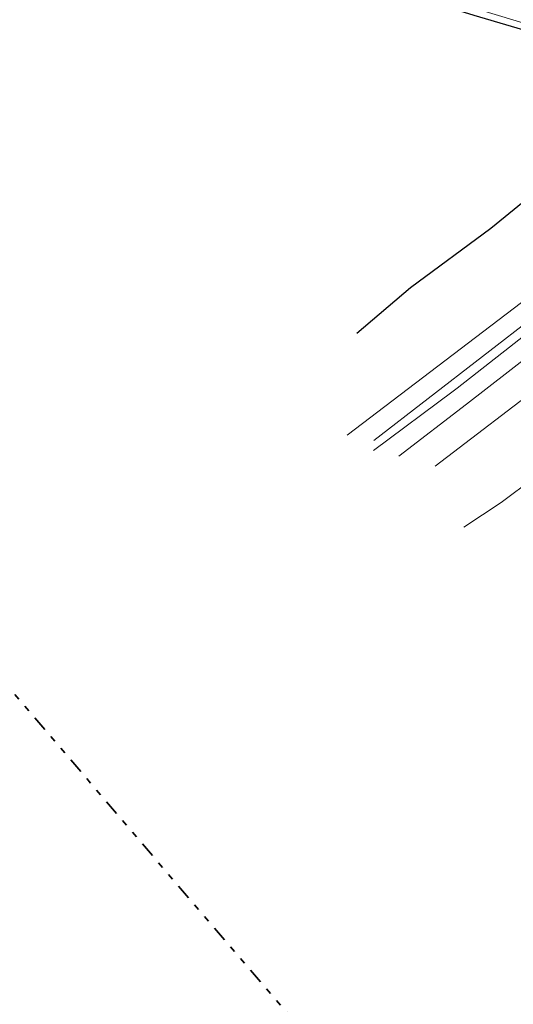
# Model space of a CAD drawing. Header units: metres. Extents: x 169249 to 194689, y 406250 to 412203.
# Tile 24 of 256: x 169900 to 169980, y 406709 to 406869. Entities that reach past the tile are written whole.
import ezdxf

# ---------------------------------------------------------------- set-up
doc = ezdxf.new("R2010")
doc.units = ezdxf.units.M
doc.linetypes.add('BGT_NLCS_N264$0$AL-TEKENBLADGRENS', pattern=[11.5, 2.5, -1.5, 1, -1.5, 1, -1.5, 2.5])
for name, color, linetype, lineweight in [('BGT_NLCS_N264$0$B-WE-GW-WATERGANG_INSTEEK-G', 252, 'CONTINUOUS', 18), ('BGT_NLCS_N264$0$B-WE-GW-WATERGANG_WATERLIJN-G', 252, 'CONTINUOUS', 18), ('BGT_NLCS_N264$0$B-WE-OG-TOPOGRAFIE_CULTUURSCHEIDING-G', 252, 'CONTINUOUS', 18), ('BGT_NLCS_N264$0$X-XX-AL-TEKENBLADGRENS-G', 252, 'BGT_NLCS_N264$0$AL-TEKENBLADGRENS', 35), ('X-XX-AL-REFERENTIE-G', 7, 'CONTINUOUS', 18)]:
    doc.layers.add(name, color=color, linetype=linetype, lineweight=lineweight)
doc.layers.add('BGT_NLCS_N264$0$B-WE-IE-TERREINAFSCHEIDING_KUNSTMATIG_HEKWERK_RASTER-G', color=252, linetype='CONTINUOUS')

# ---------------------------------------------------------------- blocks, each defined once
blk = doc.blocks.new('BGT_NLCS_N264')
at = {"layer": 'BGT_NLCS_N264$0$B-WE-GW-WATERGANG_INSTEEK-G'}
for points in [[(169961.36, 406874.39, 11.87), (170000, 406862.73, 11.67), (170004.63, 406861.33, 11.73), (170005.47, 406861.06, 11.73), (170007.73, 406860.33, 11.74), (170008.12, 406860.2, 11.74), (170009.57, 406859.2, 11.72), (170010.69, 406857.82, 11.71), (170010.77, 406857.72, 11.71), (170011.21, 406856.88, 11.88), (170011.24, 406856.86, 11.89), (170011.95, 406856.43, 12), (170013.49, 406857.69, 12.11), (170013.52, 406858.42, 12.15), (170013.55, 406858.91, 12.19), (170012.35, 406860.47, 12.19), (170009.8, 406862.41, 12.21), (170006.8, 406864.11, 12.15), (170003.74, 406865.39, 12.14), (170001.94, 406865.98, 12.12), (170000.13, 406866.53, 12.11), (169998.31, 406867.02, 12.1), (169992.08, 406868.74, 12.04)], [(169953.47, 406801.07, 11.68), (169985.44, 406825.4, 11.72), (169998.99, 406836.17, 11.72), (170006.77, 406842.36, 11.72), (170009.22, 406843.99, 11.67), (170013.02, 406846.95, 11.77), (170014, 406847.33, 11.84), (170014.65, 406847.57, 11.88), (170016, 406847.49, 11.98), (170017.33, 406846.89, 12.09), (170018.58, 406846.01, 12.13), (170019.73, 406844.79, 12.19), (170020.44, 406843.18, 12.28), (170020.66, 406842.22, 12.29)], [(170020.66, 406842.22, 12.29), (170020.81, 406841.55, 12.29), (170020.3, 406839.9, 12.3), (170019.82, 406839.25, 12.28), (170019.31, 406838.56, 12.26), (170018.74, 406838.27, 12.25), (170017.37, 406837.59, 12.22), (170015.85, 406837.24, 12.19), (170014.69, 406836.97, 12.17), (170013.65, 406836.64, 12.13), (170012.45, 406836.26, 12.08), (170009.25, 406834.37, 12.06), (170006.57, 406832.18, 12.03), (170005.34, 406831.18, 12.01), (170004.8, 406830.77, 12.02), (170001.47, 406828.28, 12.07), (169972.88, 406806.13, 12.1), (169961.87, 406797.64, 12.1)]]:
    blk.add_polyline3d(points, dxfattribs=at)
at = {"layer": 'BGT_NLCS_N264$0$B-WE-GW-WATERGANG_WATERLIJN-G'}
for points in [[(169957.77, 406800.19, 9.94), (169984.3, 406820.68, 9.88), (169994.92, 406829.14, 9.89), (169997.66, 406831.11, 9.87), (169998.09, 406831.41, 9.87)], [(169957.71, 406798.59, 9.89), (169970.7, 406808.21, 9.89), (169971.38, 406808.72, 9.89), (169979.88, 406815.38, 9.89), (169988.21, 406821.91, 9.89), (169997.27, 406829.24, 9.77)]]:
    blk.add_polyline3d(points, dxfattribs=at)
at = {"layer": 'BGT_NLCS_N264$0$B-WE-IE-TERREINAFSCHEIDING_KUNSTMATIG_HEKWERK_RASTER-G'}
blk.add_polyline3d([(169925.83, 406877.76, 11.58), (169936.06, 406888.05, 11.73), (169936.17, 406888.17, 11.73), (169941.95, 406883.07, 11.72), (169944.38, 406880.95, 11.67), (169944.58, 406880.78, 11.67), (169944.94, 406880.56, 11.66), (169945.22, 406880.39, 11.66), (169946.76, 406879.42, 11.66), (169948.01, 406878.7, 11.65), (169950.59, 406877.67, 11.64), (169954.32, 406876.12, 11.6), (169960.48, 406873.95, 11.6), (169966.7, 406871.63, 11.63), (169974.09, 406869.39, 11.66), (169986.2, 406865.79, 11.71), (169996.63, 406862.72, 11.73), (170006.94, 406859.9, 11.7), (170008.2, 406859.2, 11.71), (170000, 406853.1, 11.77), (169988.8, 406844.43, 11.7), (169976.86, 406834.67, 11.78), (169963.77, 406825, 11.88), (169955, 406817.58, 11.91)], dxfattribs=at)
at = {"layer": 'BGT_NLCS_N264$0$B-WE-OG-TOPOGRAFIE_CULTUURSCHEIDING-G'}
blk.add_polyline3d([(169967.75, 406796.01, 12.25), (169986.36, 406810.25, 12.21), (169990.91, 406813.73, 12.21), (170014.09, 406830.69, 12.25), (170015.92, 406830, 12.29), (170019.25, 406829.82, 12.23), (170020.83, 406829.48, 12.25), (170022.07, 406830.09, 12.33), (170024.41, 406832.66, 12.34), (170025.89, 406834.28, 12.36), (170027.62, 406835.23, 12.39), (170027.93, 406834.83, 12.43), (170026.99, 406832.74, 12.41), (170022.39, 406825.22, 12.37), (170020.8, 406822.9, 12.23), (170000, 406806.14, 11.98), (169978.54, 406790.1, 12), (169972.42, 406786.08, 12.02)], dxfattribs=at)
at = {"layer": 'BGT_NLCS_N264$0$X-XX-AL-TEKENBLADGRENS-G'}
blk.add_polyline3d([(169867.47, 406796.11, 0), (170003.72, 406636.95, 0), (170024.45, 406559.75, 0), (170123.3, 406498.63, 0), (170148.7, 406498.46, 0), (170343.6, 406381.82, 0), (170464.32, 406341.86, 0), (170544.8, 406369.65, 0), (170816.08, 406403.82, 0), (170882.93, 406376.92, 0), (170972.03, 406409.16, 0)], dxfattribs=at)

msp = doc.modelspace()

# ---------------------------------------------------------------- block references
at = {"layer": 'X-XX-AL-REFERENTIE-G'}
msp.add_blockref('BGT_NLCS_N264', (0, 0), dxfattribs=at)

doc.saveas('drawing.dxf')
